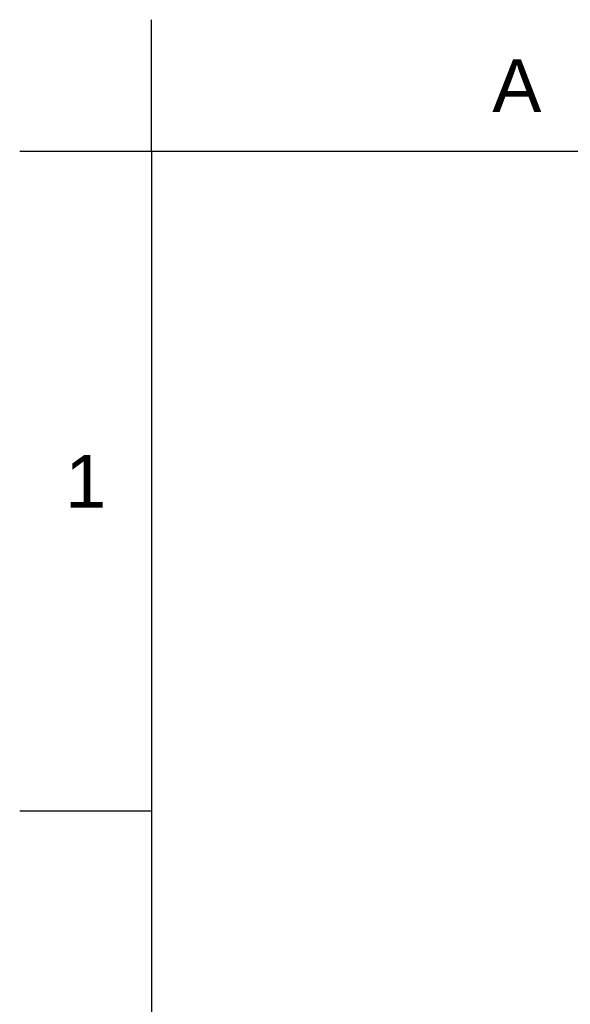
# Model space of a CAD drawing. Header units: millimetres. Extents: x 789 to 1209, y 393 to 987.
# Tile 22 of 37: x 789 to 848, y 881 to 987. Entities that reach past the tile are written whole.
import ezdxf

# ---------------------------------------------------------------- set-up
doc = ezdxf.new("R2010")
doc.units = ezdxf.units.MM
doc.header["$LTSCALE"] = 0.1
doc.styles.get("Standard").update_dxf_attribs({"font": 'arial_0.ttf'})

msp = doc.modelspace()

# ---------------------------------------------------------------- linework, layer by layer
for p, q in [((803.291, 972.3843), (803.291, 986.5257)), ((803.291, 972.3843), (789.1496, 972.3843)), ((803.291, 972.3843), (803.291, 406.7277)), ((1195.0082, 972.3843), (803.291, 972.3843)), ((803.291, 901.6772), (789.1496, 901.6772))]:
    msp.add_line(p, q)
msp.add_point((803.291, 901.6772))

# ---------------------------------------------------------------- texts
at = {"char_height": 5.6566, "attachment_point": 5}
for s, width, insert in [('A', 10, (842.4627, 979.455)), ('1', 50, (796.2203, 937.0307))]:
    msp.add_mtext_dynamic_manual_height_columns(s, width=width, gutter_width=12.5, heights=[0], dxfattribs=dict(at, insert=insert))

doc.saveas('drawing.dxf')
